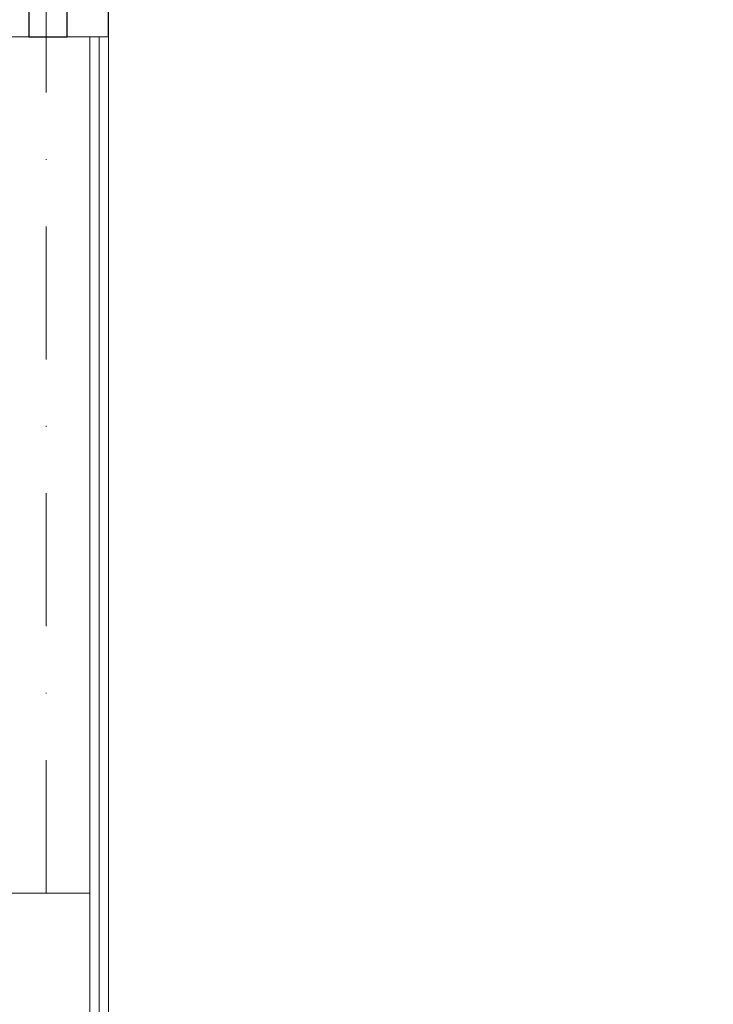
# Model space of a CAD drawing. Header units: inches. Extents: x 67073 to 287261, y -76160 to 48412.
# Tile 96 of 117: x 86326 to 86417, y -41729 to -41600. Entities that reach past the tile are written whole.
import ezdxf

# ---------------------------------------------------------------- set-up
doc = ezdxf.new("R2010")
doc.units = ezdxf.units.IN
doc.header["$MEASUREMENT"] = 0
doc.linetypes.add('DASHDOT', pattern=[1, 0.5, -0.25, 0, -0.25])
doc.linetypes.add('HIDDEN', pattern=[0.375, 0.25, -0.125])
doc.layers.add('p--drzwi', color=251, linetype='Continuous')
doc.layers.add('p--podciąg', color=61, linetype='Continuous')
for name, color, linetype, lineweight in [('p--osie konstr', 1, 'DASHDOT', 15), ('p--płyta GK', 2, 'Continuous', 0), ('p--ściana szkielet', 3, 'Continuous', 0)]:
    doc.layers.add(name, color=color, linetype=linetype, lineweight=lineweight)

# ---------------------------------------------------------------- blocks, each defined once
blk = doc.blocks.new('drzwi-90-100')
for p, q in [((10.1, 87.38), (5.05, 87.38)), ((5.05, 87.38), (5.05, 2.53)), ((10.1, 2.53), (10.1, 87.38)), ((5.05, 2.53), (0, 2.53)), ((0, 2.53), (0, -2.53)), ((5.05, -2.53), (5.05, 2.53)), ((5.05, 2.53), (10.1, 2.53)), ((100, 2.53), (94.95, 2.53)), ((94.95, 2.53), (94.95, -2.53)), ((100, -2.53), (100, 2.53)), ((0, -2.53), (5.05, -2.53)), ((94.95, -2.53), (100, -2.53))]:
    blk.add_line(p, q)
blk.add_arc((10.8, 3.23), 84.15, 359.5233, 90.4767)

msp = doc.modelspace()

# ---------------------------------------------------------------- linework, layer by layer
at = {"layer": 'p--osie konstr', "color": 0, "linetype": 'DASHDOT', "ltscale": 35}
msp.add_line((86329.233, -41714.644), (86329.233, -41131.444), dxfattribs=at)
at = {"layer": 'p--podciąg', "color": 0, "linetype": 'HIDDEN', "ltscale": 30}
msp.add_line((86337.433, -41601.994), (86337.433, -41501.994), dxfattribs=at)
at = {"layer": 'p--płyta GK', "color": 0, "ltscale": 35}
for p, q in [((86336.183, -41833.944), (86336.183, -41601.994)), ((86337.433, -41832.694), (86337.433, -41601.994))]:
    msp.add_line(p, q, dxfattribs=at)
at = {"layer": 'p--ściana szkielet', "color": 0, "ltscale": 2}
for p, q in [((86320.533, -41601.994), (86337.433, -41601.994)), ((86334.983, -41854.644), (86334.983, -41601.994)), ((86282.283, -41714.644), (86334.983, -41714.644))]:
    msp.add_line(p, q, dxfattribs=at)

# ---------------------------------------------------------------- block references
at = {"layer": 'p--drzwi', "color": 0, "rotation": 270}
msp.add_blockref('drzwi-90-100', (86329.483, -41501.994), dxfattribs=at)

doc.saveas('drawing.dxf')
